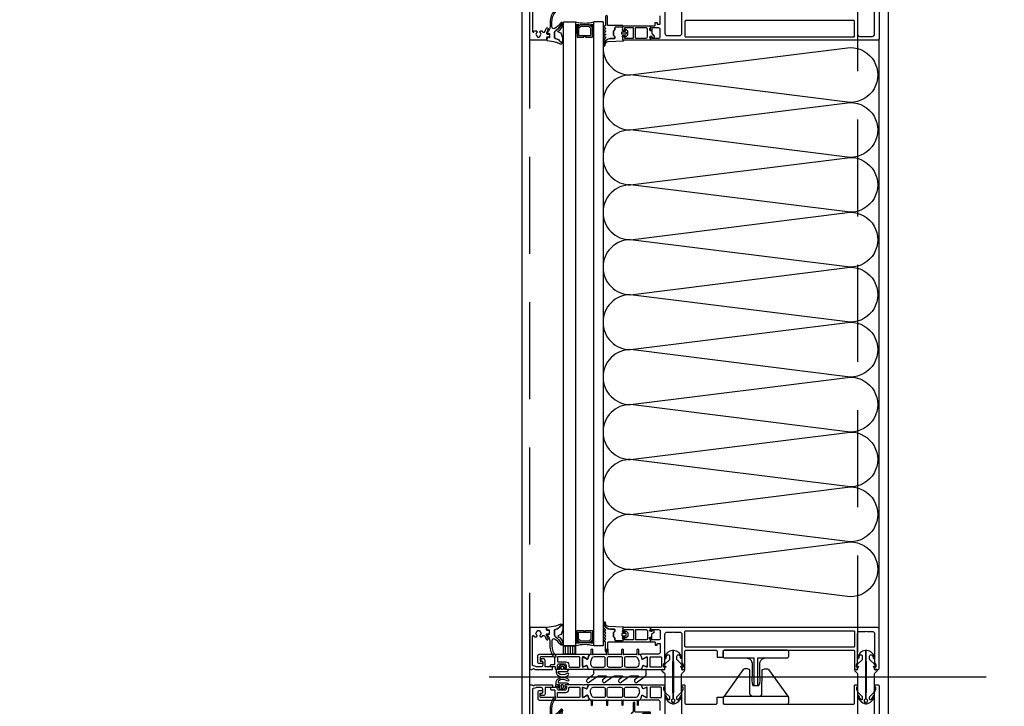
# Model space of a CAD drawing. Header units: millimetres. Extents: x 247761 to 294611, y 172579 to 236863.
# Tile 112 of 256: x 249391 to 250036, y 188611 to 189061. Entities that reach past the tile are written whole.
import ezdxf

# ---------------------------------------------------------------- set-up
doc = ezdxf.new("R2010")
doc.units = ezdxf.units.MM
doc.linetypes.add('ČÁRKOVANÁ', pattern=[19.05, 12.7, -6.35])
for name, color, linetype in [('FASÁDA DETAILNÍ', 4, 'Continuous'), ('KOTY 50', 7, 'Continuous'), ('NOVA', 240, 'Continuous')]:
    doc.layers.add(name, color=color, linetype=linetype)
doc.styles.add('CS-ROMANS', font='romans.shx', dxfattribs={"width": 0.75, "oblique": 5})
doc.dimstyles.new('A_KÓTA_50', dxfattribs={"dimtxt": 110, "dimasz": 2, "dimexe": 100, "dimexo": 1500, "dimgap": 40, "dimtad": 1, "dimrnd": 1, "dimdsep": 46, "dimtxsty": 'CS-ROMANS', "dimblk": 'KOT_CARA20', "dimcen": 45, "dimse1": 1, "dimse2": 1, "dimclrd": 256, "dimclre": 256, "dimclrt": 256, "dimadec": 0, "dimazin": 0, "dimtfac": 1, "dimtix": 1, "dimtmove": 2, "dimatfit": 3, "dimldrblk": 'OBLIQUE', "dimfxl": 0, "dimtolj": 1, "dimarcsym": 0})

# ---------------------------------------------------------------- blocks, each defined once
blk = doc.blocks.new('nesystémový nástavec 18')
for p, q in [((-18, 6.8), (-18, 8.8)), ((-17.5, 9.3), (-15.36, 9.3)), ((-11, 8), (-17, 8)), ((-17, 8), (-17, 6.3)), ((-15.36, 9.3), (0, 9.3)), ((-11, 1.3), (-11, 8)), ((-2.8, 8), (-9.7, 8)), ((-9.7, 1.3), (-9.7, 8)), ((-1.8, 2.3), (-1.8, 7)), ((-0.5, 7.3), (-0.5, 6.8)), ((0, 9.3), (0, 7.8)), ((-18, 0.5), (-18, 1.8)), ((-17, 6.3), (-17.5, 6.3)), ((-17.5, 2.3), (-17, 2.3)), ((-1.8, 0), (-17.5, 0)), ((-17, 2.3), (-17, 1.3)), ((-17, 1.3), (-11, 1.3)), ((-9.7, 1.3), (-2.8, 1.3)), ((0, 0), (-1.8, 0)), ((-0.4, 2.23), (-0.5, 2.04)), ((-0.5, 2.04), (-0.5, 2)), ((0, 6.3), (0.55, 6.3)), ((1.2, 2.44), (0, 2.44)), ((0, 1.5), (0, 0)), ((0.55, 6.3), (0.95, 5.9)), ((0.95, 5.9), (0.95, 4.8)), ((0.95, 4.8), (0.95, 4.14)), ((0.95, 4.14), (1.2, 4.14)), ((1.2, 1.85), (1.2, 2.44)), ((1.4, 3.94), (1.4, 3.84)), ((1.6, 3.64), (1.6, 3.64)), ((1.8, 1.37), (1.7, 1.35)), ((2.25, 1.63), (1.8, 1.37)), ((2.4, 2.84), (2.4, 1.89))]:
    blk.add_line(p, q)
for centre, radius, start, end in [((-17.5, 8.8), 0.5, 90, 180), ((-17.5, 6.8), 0.5, 180.0012, 269.9988), ((-15.36, 9.8), 0.5, 270, 270.08399), ((-2.8, 7), 1, 0, 90), ((0, 7.3), 0.5, 89.99553, 180.00709), ((0, 6.8), 0.5, 179.9949, 270.00597), ((-17.5, 1.8), 0.5, 89.99896, 180.00017), ((-17.5, 0.5), 0.5, 180, 270.00001), ((-2.8, 2.3), 1, 270, 0), ((0, 2), 0.5, 179.97164, 270.03273), ((0, 1.94), 0.5, 89.99745, 144.0007), ((0.75, 4.8), 0.2, 359.96561, 0.03439), ((1.2, 3.94), 0.2, 359.97072, 90.02491), ((1.7, 1.85), 0.5, 179.99915, 269.99998), ((1.6, 3.84), 0.2, 179.97371, 270.03503), ((1.6, 2.84), 0.8, 0.00648, 89.99188), ((2.1, 1.89), 0.3, 299.98153, 0.0183)]:
    blk.add_arc(centre, radius, start, end)
blk = doc.blocks.new('284336')
for points in [[(-0.7, -9.6), (-10, -9.6, 0.414511), (-10.51, -10.11), (-10.51, -15.51, -1), (-11.69, -15.51), (-11.69, -9.6), (-12.69, -8.95, -0.668884), (-12.6, -8.23), (-11.99, -8.01, 0.766384), (-11.99, -7.21), (-12.6, -6.99, -0.76831), (-12.6, -6.23), (-11.99, -6.01, 0.766384), (-11.99, -5.21), (-12.6, -4.99, -0.76831), (-12.6, -4.23), (-11.99, -4.01, 0.766384), (-11.99, -3.21), (-12.6, -2.99, -0.877523), (-12.5, -2.22), (-12.1, -2.22, 0.698129), (-11.83, -1.5, -0.220231), (-12.89, 0.78), (-12.89, 3.45, -0.157143), (-12.82, 3.68), (-12.69, 3.42, -0.067482), (-12.48, 2.53, 0.393136), (-8.66, -1.02), (-6.1, -1.02, -0.414214), (-5.61, -1.51), (-5.61, -2.22, -0.267949), (-5.85, -2.65), (-6.35, -2.93, 0.267949), (-6.61, -3.38), (-6.61, -5.84, 0.267949), (-6.35, -6.29), (-5.85, -6.57, -0.267949), (-5.61, -7), (-5.61, -8.11, 0.414215), (-5.1, -8.62), (-0.41, -8.62), (-0.41, -9.31, -0.414212), (-0.7, -9.6)], [(-0.41, 0), (-0.41, -2, 0.990243), (-0.4, -3.02), (0.9, -3.02, 0.414214), (1.21, -2.71), (1.21, -2.61, -0.668123), (1.71, -2.4), (2.75, -3.45, -0.199004), (2.89, -3.79), (2.89, -5.43, -0.199038), (2.75, -5.77), (1.71, -6.82, -0.668191), (1.21, -6.61), (1.21, -6.51, 0.414214), (0.9, -6.2), (-0.4, -6.2, 0.990269), (-0.41, -7.22), (-0.41, -8.6), (-5.1, -8.6, -0.414215), (-5.59, -8.11), (-5.59, -7, 0.267949), (-5.84, -6.56), (-6.34, -6.27, -0.267949), (-6.59, -5.84), (-6.59, -3.38, -0.267949), (-6.34, -2.95), (-5.84, -2.66, 0.267949), (-5.59, -2.22), (-5.59, -1.51, 0.414214), (-6.1, -1), (-8.66, -1, -0.393156), (-12.46, 2.53, 0.067572), (-12.67, 3.43), (-12.8, 3.7, -0.637545), (-12.12, 3.53), (-11.92, 2.53, 0.344315), (-10.06, 0.91), (0, 0.38, -0.406913), (0.39, 0), (-0.41, 0)], [(1.7, -4.31, 0.414235), (1.2, -3.81), (-0.7, -3.81, 0.414214), (-1.2, -4.31), (-1.2, -4.91, 0.414214), (-0.7, -5.41), (1.2, -5.41, 0.414235), (1.7, -4.91), (1.7, -4.31)]]:
    blk.add_lwpolyline(points, format="xyb", close=True)
blk = doc.blocks.new('433270')
blk.add_lwpolyline([(1, 0, 0.414364), (0, -1), (0, -1.4, 0.255924), (0.23, -1.83, -0.547723), (0.23, -3.17, 0.255924), (0, -3.6), (0, -14.6, 0.414214), (0.3, -14.9), (1.2, -14.9, 0.414214), (1.7, -14.4), (1.7, -10.3, -0.414214), (2, -10), (6, -10, 0.414248), (7, -9), (7, -7.7, 0.414179), (6.5, -7.2), (5.7, -7.2, 0.414232), (5.4, -7.5), (5.4, -8.2, -0.414198), (5.1, -8.5), (2.8, -8.5, -0.414204), (1.8, -7.5), (1.8, -4.49, -0.147432), (1.97, -3.94, 0.147461), (2.4, -2.5), (2.4, -2.3, -0.414214), (2.9, -1.8), (21.87, -1.8, -0.668178), (22.22, -2.65), (22.16, -2.72, 1), (21.59, -3.29), (21.52, -3.35, 0.198912), (21.38, -3.71), (21.38, -4.05, 0.414214), (22.08, -4.75), (22.38, -4.75, 0.576988), (22.64, -4.3, -0.311246), (24.56, -4.3, 0.576988), (24.82, -4.75), (25.3, -4.75, -0.260065), (25.3, -6.65), (24.82, -6.65, 0.576988), (24.56, -7.1, -0.311246), (22.64, -7.1, 0.576988), (22.38, -6.65), (22.08, -6.65, 0.414214), (21.38, -7.35), (21.38, -7.61, 0.267949), (21.63, -8.04), (21.89, -8.2, -0.637047), (21.73, -10), (19.83, -10.7, 0.315299), (19.5, -11.17), (19.5, -11.49, 0.520567), (20.17, -11.96), (22.83, -10.99, -0.520567), (23.5, -11.46), (23.5, -12.5, 0.414062), (24, -13), (25, -13, 0.414186), (25.5, -12.5), (25.5, -11.5, -0.414182), (26, -11), (27, -11, 0.414214), (27.5, -10.5), (27.5, -0.5, 0.414214), (27, 0), (1, 0)], format="xyb", close=True)
blk = doc.blocks.new('284325')
for points in [[(0.84, -5.23, -0.560316), (0.94, -4.73), (1.94, -4.36, 0.3153), (2.14, -4.08), (2.14, -1.89, 0.451558), (1.8, -1.59), (0.9, -1.7, -0.399586), (0.57, -1.46), (0.3, -0.07, -0.415977), (0.53, 0.29, 0.024107), (6.15, 1.24, 0.076636), (8.99, 2.34, -0.577615), (10.79, 1.3), (10.02, 1.37, 0.283171), (9.08, 0.9, -0.168429), (7.07, -0.74), (5.9, -1.16, 0.315302), (5.24, -2.1), (5.24, -4.21, 0.269719), (6.76, -6.82, -0.194797), (10.18, -11.53, -0.342663), (9.17, -11.17, 0.119207), (5.43, -7.59, 0.578571), (3.63, -8.62), (3.63, -11.77, 0.176415), (6.16, -18.72, -1), (5.24, -19.49, -0.176415), (2.43, -11.77), (2.43, -8.89, 0.208286), (0.84, -5.23)], [(8.95, -6.65), (10.32, -8.78, -0.134555), (10.79, -10.63, -0.339795), (10.19, -11.53, 0.194788), (6.76, -6.81, -0.269736), (5.25, -4.21), (5.25, -2.1, -0.315302), (5.9, -1.17), (7.07, -0.74, 0.168429), (9.09, 0.89, -0.283167), (10.01, 1.36), (10.79, 1.29), (10.79, -0.74, -0.070852), (10.71, -1.3), (9.95, -3.93, -0.241839), (9.08, -4.83), (7.93, -5.22, 0.836024), (8.08, -6.19), (8.11, -6.19, -0.255349), (8.95, -6.65)]]:
    blk.add_lwpolyline(points, format="xyb", close=True)
blk = doc.blocks.new('*U500')
for points in [[(0, 0, 0.414243), (0.1, 0.1), (0, 0.9, -1.0001), (0.2, 0.9), (0.1, 0.1, 0.414228), (0.2, 0, 0.414228)], [(0.2, 0, 0.414243), (0.3, 0.1), (0.2, 0.9, -1.0001), (0.4, 0.9), (0.3, 0.1, 0.414228), (0.4, 0, 0.414228)], [(0.4, 0, 0.414243), (0.5, 0.1), (0.4, 0.9, -1.0001), (0.6, 0.9), (0.5, 0.1, 0.414228), (0.6, 0, 0.414228)], [(0.6, 0, 0.414243), (0.7, 0.1), (0.6, 0.9, -1.0001), (0.8, 0.9), (0.7, 0.1, 0.414228), (0.8, 0, 0.414228)], [(0.8, 0, 0.414243), (0.9, 0.1), (0.8, 0.9, -1.0001), (1, 0.9), (0.9, 0.1, 0.414228), (1, 0, 0.414228)], [(1, 0, 0.414243), (1.1, 0.1), (1, 0.9, -1.0001), (1.2, 0.9), (1.1, 0.1, 0.414228), (1.2, 0, 0.414228)], [(1.2, 0, 0.414243), (1.3, 0.1), (1.2, 0.9, -1.0001), (1.4, 0.9), (1.3, 0.1, 0.414228), (1.4, 0, 0.414228)], [(1.4, 0, 0.414243), (1.5, 0.1), (1.4, 0.9, -1.0001), (1.6, 0.9), (1.5, 0.1, 0.414228), (1.6, 0, 0.414228)], [(1.6, 0, 0.414243), (1.7, 0.1), (1.6, 0.9, -1.0001), (1.8, 0.9), (1.7, 0.1, 0.414228), (1.8, 0, 0.414228)], [(1.8, 0, 0.414243), (1.9, 0.1), (1.8001, 0.9, -1.0001), (2, 0.9), (1.9001, 0.1, 0.414228), (2, 0, 0.414228)]]:
    blk.add_lwpolyline(points, format="xyb")
blk = doc.blocks.new('244748_a')
blk.add_lwpolyline([(8.32, -1.69, 0.082248), (6.34, -0.9, -1.09695), (6.94, -0.1, -0.315353), (11.26, -5.15, -0.480529), (10.87, -5.64), (4.27, -5.64), (4.08, -5.45), (-16.53, -5.45), (-16.72, -5.64), (-20.43, -5.64, 0.574019), (-21.93, -4.78), (-22.99, -5.4, 0.524827), (-22.99, -5.9), (-21.93, -6.52, 0.574021), (-20.43, -5.66), (-16.72, -5.66), (-16.53, -5.85), (4.08, -5.85), (4.27, -5.66), (10.87, -5.66, -0.480529), (11.26, -6.15, -0.326229), (6.88, -11.09, -1.09695), (6.28, -10.3, 0.081457), (8.32, -9.61, 0.599203), (7.48, -8.05), (5.52, -8.05, 0.198965), (5.17, -8.2), (2.22, -11.15), (0.93, -12.01, -0.738038), (0.51, -11.62), (0.87, -11, 1), (0.35, -10.7), (0, -11.3), (-0.98, -11.3, 0.619205), (-1.45, -12.06), (-1.28, -12.43, -0.808139), (-2.04, -13.04), (-3.63, -11.44, 0.198906), (-4.34, -11.15), (-14.99, -11.15, -0.198936), (-16.76, -10.42), (-18.98, -8.2, 0.198942), (-19.33, -8.05), (-20.67, -8.05, 0.500217), (-21.09, -8.73, 0.122037), (-18.5, -10.27, -1.093735), (-19.1, -11.07, -0.240768), (-23.7, -6.07, -0.106226), (-23.7, -5.23, -0.256232), (-19, -0.13, -1.093735), (-18.4, -0.92, 0.116856), (-21.09, -2.57, 0.500217), (-20.67, -3.25), (-19.33, -3.25, 0.198942), (-18.98, -3.1), (-16.75, -0.88, -0.198936), (-14.99, -0.15), (-4.34, -0.15, 0.198907), (-3.63, 0.14), (-2.04, 1.74, -0.808139), (-1.28, 1.13), (-1.45, 0.76, 0.619205), (-0.98, 0), (0, 0), (0.35, -0.6, 1), (0.87, -0.3), (0.51, 0.32, -0.738038), (0.93, 0.71), (2.22, -0.15), (5.17, -3.1, 0.198965), (5.52, -3.25), (7.48, -3.25, 0.599203)], format="xyb", close=True)
blk = doc.blocks.new('236134_0100_s_v')
for points in [[(22.8, -23), (22.8, -5), (42, -5, 0.414214), (43, -4), (43, -1, 0.414214), (42, 0), (1, 0, 0.414214), (0, -1), (0, -4, 0.414214), (1, -5), (20.2, -5), (20.2, -23)], [(15, -5, -0.414214), (19, -9), (19, -16.57, 0.165764), (19.53, -23), (23.47, -23, 0.165764), (24, -16.57), (24, -9, -0.414214), (28, -5)]]:
    blk.add_lwpolyline(points, format="xyb")
blk = doc.blocks.new('236134_0200_s_v')
for points in [[(19.58, 5, -0.41166), (17.58, 6.98), (17.45, 22.25, 0.344217), (17.07, 22.73), (16, 23), (14, 23, 0.240828), (13.19, 22.59), (0.19, 4.59)], [(23.42, 5, 0.41166), (25.42, 6.98), (25.55, 22.25, -0.344217), (25.93, 22.73), (27, 23), (29, 23, -0.240828), (29.81, 22.59), (42.81, 4.59)]]:
    blk.add_lwpolyline(points, format="xyb")
blk.add_lwpolyline([(42, 5), (1, 5, 0.414214), (0, 4), (0, 1, 0.414214), (1, 0), (42, 0, 0.414214), (43, 1), (43, 4, 0.414214)], format="xyb", close=True)
blk = doc.blocks.new('288126')
for points in [[(-16.5, 0), (16.5, 0)], [(-21.36, -6.34), (-17.8, -3.69)], [(-14.71, -4.5), (-19.87, -8.34)], [(-17, -2.08), (-17, -0.5)], [(-8.83, -4.3), (-14.11, -4.3)], [(-10.96, -6.34), (-8.71, -4.66)], [(-4.31, -4.5), (-9.47, -8.34)], [(1.81, -4.3), (-3.71, -4.3)], [(-0.35, -6.36), (1.93, -4.66)], [(6.33, -4.5), (1.14, -8.37)], [(12.21, -4.3), (6.93, -4.3)], [(10.05, -6.36), (12.33, -4.66)], [(16.6, -4.6), (11.54, -8.37)], [(17, -0.5), (17, -3.8)]]:
    blk.add_lwpolyline(points)
for centre, radius, start, end in [((16.5, -0.5), 0.5, 0, 90), ((-20.61, -7.34), 1.25, 126.70591, 306.70591), ((-16.5, -0.5), 0.5, 90, 180), ((-10.21, -7.34), 1.25, 126.70591, 306.70591), ((0.4, -7.37), 1.25, 126.70591, 306.70591), ((10.8, -7.37), 1.25, 126.70591, 306.70591), ((16, -3.8), 1, 306.70591, 0)]:
    blk.add_arc(centre, radius, start, end)
at = {"extrusion": (0, 0, -1)}
for centre, radius, start, end in [((19, -2.08), 2, 180, 233.29409), ((14.11, -5.3), 1, 53.29409, 90), ((8.83, -4.5), 0.2, 90, 233.29409), ((3.71, -5.3), 1, 53.29409, 90), ((-1.81, -4.5), 0.2, 90, 233.29409), ((-6.93, -5.3), 1, 53.29409, 90), ((-12.21, -4.5), 0.2, 90, 233.29409)]:
    blk.add_arc(centre, radius, start, end, dxfattribs=at)
blk = doc.blocks.new('246426')
for points in [[(-1.84, 0.64), (-2.86, -0.38, 0.198926), (-3.15, -1.09), (-3.15, -2.31, 0.198926), (-2.86, -3.02), (-1.84, -4.04, 0.637051), (-1.5, -3.92), (-1.45, -3.4), (-0.3, -3.4, -0.41484), (0, -3.7), (0, -5.19, 0.414232), (0.5, -5.69), (2.14, -5.69, 0.071862), (2.2, -5.68, 0.157876), (3.73, -4.64, 0.360336), (3.48, 2.39, 0.964062), (2.54, 1.48, -0.403385), (2.25, -4.34, -0.190964), (2.11, -4.39), (1.7, -4.39, -0.414214), (1.2, -3.89), (1.2, 1.31, 0.414201), (0.2, 2.31), (0, 2.31), (0, 0.3, -0.414214), (-0.3, 0), (-1.45, 0), (-1.5, 0.52, 0.637051), (-1.84, 0.64)], [(-2.25, -1.4, -0.414214), (-1.85, -1), (-0.4, -1, -0.414214), (0, -1.4), (0, -2, -0.414214), (-0.4, -2.4), (-1.85, -2.4, -0.414214), (-2.25, -2), (-2.25, -1.4)]]:
    blk.add_lwpolyline(points, format="xyb", close=True)
blk = doc.blocks.new('A$C69D17D4D')
at = {"layer": 'FASÁDA DETAILNÍ'}
h = blk.add_hatch(dxfattribs=at)
h.set_pattern_fill('ANSI31', color=256, scale=0.5, angle=585)
h.set_pattern_definition([(270, (42491.357, 4959.5789), (1.5875, -8e-16), [])])
h.paths.add_polyline_path([(-24889, 15274), (-24889, 15279.5), (-24897, 15279.5), (-24897, 15274)])
for p, q in [((-24897, 15688.5), (-24889, 15688.5)), ((-24897, 15279.5), (-24897, 15688.5)), ((-24889, 15688.5), (-24889, 15279.5)), ((-24871, 15688.5), (-24877, 15688.5)), ((-24877, 15279.5), (-24877, 15688.5)), ((-24871, 15688.5), (-24871, 15279.5)), ((-24889, 15279.5), (-24897, 15279.5)), ((-24871, 15279.5), (-24877, 15279.5)), ((-24619.88, 15259), (-24945.57, 15259))]:
    blk.add_line(p, q, dxfattribs=at)
for points in [[(1656, 1244), (-24924, 1244), (-24924, 24924), (1656, 24924)], [(1416, 1484), (-24684, 1484), (-24684, 24684), (1416, 24684)], [(-24878, 15678.5), (-24878, 15684.5), (-24880, 15686.5), (-24886, 15686.5), (-24888, 15684.5), (-24888, 15678.5), (-24883.5, 15678.5), (-24883.5, 15679), (-24882.5, 15679), (-24882.5, 15678.5)], [(-24887, 15679.5), (-24879, 15679.5), (-24879, 15684.09), (-24880.41, 15685.5), (-24885.45, 15685.5), (-24887, 15684.09)], [(-24878, 15289.5), (-24878, 15283.5), (-24880, 15281.5), (-24886, 15281.5), (-24888, 15283.5), (-24888, 15289.5), (-24883.5, 15289.5), (-24883.5, 15289), (-24882.5, 15289), (-24882.5, 15289.5)], [(-24887, 15288.5), (-24879, 15288.5), (-24879, 15283.91), (-24880.41, 15282.5), (-24885.45, 15282.5), (-24887, 15283.91)], [(-24897, 15274), (-24897, 15279.5), (-24889, 15279.5), (-24889, 15274)]]:
    blk.add_lwpolyline(points, close=True, dxfattribs=at)
at = {"layer": 'FASÁDA DETAILNÍ', "linetype": 'ČÁRKOVANÁ', "ltscale": 5}
blk.add_lwpolyline([(1651, 1249), (-24919, 1249), (-24919, 24919), (1651, 24919)], close=True, dxfattribs=at)
at = {"layer": 'FASÁDA DETAILNÍ', "color": 7, "linetype": 'ČÁRKOVANÁ', "ltscale": 5}
blk.add_lwpolyline([(1436, 1464), (-24704, 1464), (-24704, 24704), (1436, 24704)], close=True, dxfattribs=at)
at = {"layer": 'FASÁDA DETAILNÍ'}
for points in [[(-24830.5, 15699.36), (-24830.5, 15680.99, 0.414214), (-24829, 15679.49), (-24825.5, 15679.49, 0.399985), (-24824.5, 15679.49), (-24820.8, 15679.49, 0.414214), (-24819.3, 15680.99), (-24819.3, 15699.36, -0.13165)], [(-24704.2, 15699.35), (-24704.2, 15680.49, 0.414232), (-24702.7, 15678.99), (-24698.99, 15678.99, 0.399985), (-24697.99, 15678.99), (-24694.5, 15678.99, 0.414232), (-24693, 15680.49), (-24693, 15699.35, -0.116937)], [(-24690, 15703), (-24690, 15677.5, -0.414214), (-24691, 15676.5), (-24691, 15676.5), (-24839.5, 15676.5, -0.414214), (-24840, 15677), (-24840, 15678.3, -0.41422), (-24839.5, 15678.8), (-24839, 15678.8), (-24839, 15677.8), (-24834.5, 15677.8, 0.414214), (-24833.5, 15678.8), (-24833.5, 15683.5, 0.414214), (-24834.5, 15684.5), (-24839, 15684.5), (-24839, 15682.8), (-24839.5, 15682.8, -0.414201), (-24840, 15683.3), (-24840, 15685.3, -0.414214), (-24839.5, 15685.8), (-24837.36, 15685.8, 0.414214), (-24836.86, 15686.3), (-24836.86, 15688.1), (-24835.61, 15688.1), (-24835.61, 15686.9), (-24833.8, 15686.9, 0.414214), (-24833.5, 15687.2), (-24833.5, 15692.5, 0.414167)], [(-24833.5, 15237.2), (-24833.5, 15242.5, 0.414167), (-24835, 15244), (-24842, 15244), (-24846.1, 15244, -0.57735), (-24846.44, 15244.6), (-24845.95, 15245.46), (-24845.52, 15246.96, -0.488701), (-24845.08, 15247.13), (-24842.61, 15245.7), (-24842.19, 15245.7, 0.432566), (-24842, 15245.9), (-24842, 15252.2, 0.548397), (-24842.28, 15252.39), (-24844.66, 15251.32, -0.425336), (-24844.93, 15251.43), (-24845.75, 15253.45, -0.531563), (-24845.38, 15254), (-24843.31, 15254, -0.231306), (-24843.07, 15253.89, 0.306185), (-24842.76, 15253.78), (-24842, 15254), (-24831.49, 15254, -0.414214), (-24830.49, 15253), (-24830.49, 15252.5), (-24831.29, 15252.5), (-24831.29, 15251), (-24830.63, 15249.86, -0.13165), (-24830.5, 15249.36), (-24830.5, 15230.99, 0.414214)], [(-24819.3, 15230.99), (-24819.3, 15249.36, -0.13165), (-24819.17, 15249.86), (-24818.51, 15251), (-24818.51, 15252.5), (-24819.31, 15252.5), (-24819.31, 15253, -0.414214), (-24818.31, 15254), (-24817.8, 15254, -0.414214), (-24817.3, 15253.5), (-24817.3, 15241.9, 0.414214), (-24816.8, 15241.4), (-24809.4, 15241.4, 0.399985), (-24808.4, 15241.4), (-24796.8, 15241.4, 0.414214), (-24796.3, 15241.9), (-24796.3, 15245.5, -0.414214), (-24795.8, 15246), (-24792.8, 15246, -0.414214), (-24792.3, 15245.5), (-24792.3, 15241.9, 0.414214), (-24791.8, 15241.4), (-24784.5, 15241.4, 0.38324), (-24783.5, 15241.4), (-24758, 15241.4, 0.38324), (-24757, 15241.4), (-24741.5, 15241.4, 0.38324), (-24740.5, 15241.4), (-24715, 15241.4, 0.38324), (-24714, 15241.4), (-24706.7, 15241.4, 0.414214), (-24706.2, 15241.9), (-24706.2, 15253.5, -0.414214), (-24705.7, 15254), (-24705.2, 15254, -0.414214), (-24704.2, 15253), (-24704.2, 15252.5), (-24705, 15252.5), (-24705, 15251), (-24704.33, 15249.85, -0.116937), (-24704.2, 15249.35), (-24704.2, 15230.49, 0.414232)], [(-24693, 15230.49), (-24693, 15249.35, -0.116937), (-24692.87, 15249.85), (-24692.2, 15251), (-24692.2, 15252.5), (-24693, 15252.5), (-24693, 15253, -0.414214), (-24692, 15254), (-24691, 15254, -0.414214), (-24690, 15253), (-24690, 15227.5, -0.414214)]]:
    blk.add_lwpolyline(points, format="xyb", dxfattribs=at)
for points in [[(-24816.8, 15678.6), (-24706.7, 15678.6, 0.414214), (-24706.2, 15679.1), (-24706.2, 15688.8, 0.414214), (-24706.7, 15689.3), (-24816.8, 15689.3, 0.414214), (-24817.3, 15688.8), (-24817.3, 15679.1, 0.414214), (-24816.8, 15678.6)], [(-24691, 15291.5), (-24839.5, 15291.5, 0.414214), (-24840, 15291), (-24840, 15289.7, 0.41422), (-24839.5, 15289.2), (-24839, 15289.2), (-24839, 15290.2), (-24834.5, 15290.2, -0.414214), (-24833.5, 15289.2), (-24833.5, 15284.5, -0.414214), (-24834.5, 15283.5), (-24839, 15283.5), (-24839, 15285.2), (-24839.5, 15285.2, 0.414201), (-24840, 15284.7), (-24840, 15282.7, 0.414214), (-24839.5, 15282.2), (-24837.36, 15282.2, -0.414214), (-24836.86, 15281.7), (-24836.86, 15279.9), (-24835.61, 15279.9), (-24835.61, 15281.1), (-24833.8, 15281.1, -0.414214), (-24833.5, 15280.8), (-24833.5, 15275.5, -0.414167), (-24835, 15274), (-24842, 15274), (-24846.1, 15274, 0.57735), (-24846.44, 15273.4), (-24845.95, 15272.54), (-24845.52, 15271.04, 0.488701), (-24845.08, 15270.87), (-24842.61, 15272.3), (-24842.19, 15272.3, -0.432566), (-24842, 15272.1), (-24842, 15265.8, -0.548397), (-24842.28, 15265.61), (-24844.66, 15266.68, 0.425336), (-24844.93, 15266.57), (-24845.75, 15264.55, 0.531563), (-24845.38, 15264), (-24843.31, 15264, 0.231306), (-24843.07, 15264.11, -0.306185), (-24842.76, 15264.22), (-24842, 15264), (-24831.49, 15264, 0.414214), (-24830.49, 15265), (-24830.49, 15265.5), (-24831.29, 15265.5), (-24831.29, 15267), (-24830.63, 15268.14, 0.13165), (-24830.5, 15268.64), (-24830.5, 15287.01, -0.414214), (-24829, 15288.51), (-24825.5, 15288.51, -0.399985), (-24824.5, 15288.51), (-24820.8, 15288.51, -0.414214), (-24819.3, 15287.01), (-24819.3, 15268.64, 0.13165), (-24819.17, 15268.14), (-24818.51, 15267), (-24818.51, 15265.5), (-24819.31, 15265.5), (-24819.31, 15265, 0.414214), (-24818.31, 15264), (-24817.8, 15264, 0.414214), (-24817.3, 15264.5), (-24817.3, 15276.1, -0.414214), (-24816.8, 15276.6), (-24809.4, 15276.6, -0.399985), (-24808.4, 15276.6), (-24796.8, 15276.6, -0.414214), (-24796.3, 15276.1), (-24796.3, 15272.5, 0.414214), (-24795.8, 15272), (-24792.8, 15272, 0.414214), (-24792.3, 15272.5), (-24792.3, 15276.1, -0.414214), (-24791.8, 15276.6), (-24784.5, 15276.6, -0.38324), (-24783.5, 15276.6), (-24758, 15276.6, -0.38324), (-24757, 15276.6), (-24741.5, 15276.6, -0.38324), (-24740.5, 15276.6), (-24715, 15276.6, -0.38324), (-24714, 15276.6), (-24706.7, 15276.6, -0.414214), (-24706.2, 15276.1), (-24706.2, 15264.5, 0.414214), (-24705.7, 15264), (-24705.2, 15264, 0.414214), (-24704.2, 15265), (-24704.2, 15265.5), (-24705, 15265.5), (-24705, 15267), (-24704.33, 15268.15, 0.116937), (-24704.2, 15268.65), (-24704.2, 15287.51, -0.414232), (-24702.7, 15289.01), (-24698.99, 15289.01, -0.399985), (-24697.99, 15289.01), (-24694.5, 15289.01, -0.414232), (-24693, 15287.51), (-24693, 15268.65, 0.116937), (-24692.87, 15268.15), (-24692.2, 15267), (-24692.2, 15265.5), (-24693, 15265.5), (-24693, 15265, 0.414214), (-24692, 15264), (-24691, 15264, 0.414214), (-24690, 15265), (-24690, 15290.5, 0.414214), (-24691, 15291.5)], [(-24816.8, 15289.4), (-24706.7, 15289.4, -0.414214), (-24706.2, 15288.9), (-24706.2, 15279.2, -0.414214), (-24706.7, 15278.7), (-24816.8, 15278.7, -0.414214), (-24817.3, 15279.2), (-24817.3, 15288.9, -0.414214), (-24816.8, 15289.4)], [(-24884.5, 15264), (-24895.5, 15264, -0.414426), (-24896, 15264.5), (-24896, 15264.99), (-24895, 15264.99), (-24895, 15266.49, 0.414214), (-24896, 15267.49), (-24897.5, 15267.49, 0.399985), (-24898.5, 15267.49), (-24900, 15267.49, 0.414214), (-24901, 15266.49), (-24901, 15265), (-24900, 15265), (-24900, 15264.5, -0.414456), (-24900.5, 15264), (-24901.8, 15264, -0.413971), (-24902.1, 15264.3), (-24902.1, 15265.5, 0.414214), (-24902.4, 15265.8), (-24905.4, 15265.8), (-24905.4, 15266.8, -0.414214), (-24904.9, 15267.3), (-24903, 15267.3, 0.414214), (-24902.5, 15267.8), (-24902.5, 15271.3, 0.414206), (-24903.5, 15272.3), (-24911.8, 15272.3, 0.414206), (-24912.3, 15271.8), (-24912.3, 15269.9, 0.414219), (-24911.8, 15269.4), (-24911, 15269.4, -0.414214), (-24910.5, 15268.9), (-24910.5, 15268.4, -0.414214), (-24911, 15267.9), (-24912.8, 15267.9, -0.414214), (-24913.8, 15268.9), (-24913.8, 15273, -0.414214), (-24912.8, 15274), (-24884.5, 15274), (-24880.4, 15274, -0.57735), (-24880.05, 15273.4), (-24880.55, 15272.54), (-24880.98, 15271.04, -0.488701), (-24881.42, 15270.87), (-24883.88, 15272.3), (-24884.31, 15272.3, 0.432566), (-24884.5, 15272.1), (-24884.5, 15265.8, 0.548397), (-24884.22, 15265.61), (-24881.83, 15266.68, -0.425336), (-24881.57, 15266.57), (-24880.75, 15264.55, -0.531563), (-24881.12, 15264), (-24883.19, 15264, -0.231306), (-24883.42, 15264.11, 0.306185), (-24883.74, 15264.22), (-24884.5, 15264)], [(-24846.34, 15264), (-24858.25, 15264), (-24880.16, 15264, -0.305837), (-24880.62, 15264.31), (-24881.55, 15266.6, 0.425336), (-24881.81, 15266.71), (-24883.43, 15265.99, -0.543753), (-24884.49, 15266.68), (-24884.49, 15271.58, -0.578182), (-24883.59, 15272.1), (-24881.4, 15270.84, 0.488505), (-24880.96, 15271.01), (-24880.52, 15272.53), (-24879.76, 15273.85, -0.282478), (-24879.49, 15274), (-24879.04, 15274, 1.447009), (-24878.69, 15274.13), (-24878.69, 15277.1, -1), (-24877.89, 15277.1), (-24877.89, 15274.13, 1.447009), (-24877.54, 15274), (-24869, 15274, 1.447009), (-24868.65, 15274.13), (-24868.65, 15277.1, -1), (-24867.85, 15277.1), (-24867.85, 15274.13, 1.447009), (-24867.5, 15274), (-24859, 15274, 1.447009), (-24858.65, 15274.13), (-24858.65, 15277.1, -1), (-24857.85, 15277.1), (-24857.85, 15274.13, 1.447009), (-24857.5, 15274), (-24848.96, 15274, 1.447009), (-24848.61, 15274.13), (-24848.61, 15277.1, -1), (-24847.81, 15277.1), (-24847.81, 15274.13, 1.447009), (-24847.46, 15274), (-24847.01, 15274, -0.282478), (-24846.74, 15273.85), (-24845.98, 15272.53), (-24845.54, 15271.01, 0.488505), (-24845.1, 15270.84), (-24842.91, 15272.1, -0.578182), (-24842.01, 15271.58), (-24842.01, 15266.68, -0.543753), (-24843.07, 15265.99), (-24844.69, 15266.71, 0.425336), (-24844.95, 15266.6), (-24845.88, 15264.31, -0.305837), (-24846.34, 15264)], [(-24886.7, 15272.3), (-24900.4, 15272.3, 0.414214), (-24900.9, 15271.8), (-24900.9, 15269.59, 0.414214), (-24900.4, 15269.09), (-24895.43, 15269.09, -0.411139), (-24893.4, 15267.09), (-24893.4, 15266.1, 0.414214), (-24892.9, 15265.6), (-24886.7, 15265.6, 0.414214), (-24886.2, 15266.1), (-24886.2, 15271.8, 0.414214), (-24886.7, 15272.3)], [(-24877.45, 15265.6), (-24870.55, 15265.6, 0.414218), (-24869.55, 15266.6), (-24869.55, 15271.4, 0.414218), (-24870.55, 15272.4), (-24876.91, 15272.4, 0.305619), (-24878.3, 15271.46), (-24879.08, 15269.54, 0.176429), (-24879.15, 15267.49), (-24878.88, 15266.64, 0.324916), (-24877.45, 15265.6)], [(-24867.25, 15265.6), (-24859.25, 15265.6, 0.414214), (-24858.25, 15266.6), (-24858.25, 15271.4, 0.414214), (-24859.25, 15272.4), (-24867.25, 15272.4, 0.414214), (-24868.25, 15271.4), (-24868.25, 15266.6, 0.414214), (-24867.25, 15265.6)], [(-24855.95, 15265.6), (-24849.05, 15265.6, 0.324916), (-24847.62, 15266.64), (-24847.35, 15267.49, 0.176429), (-24847.42, 15269.54), (-24848.2, 15271.46, 0.305619), (-24849.59, 15272.4), (-24855.95, 15272.4, 0.414218), (-24856.95, 15271.4), (-24856.95, 15266.6, 0.414218), (-24855.95, 15265.6)], [(-24832.7, 15266.1, -0.414214), (-24833.2, 15265.6), (-24839.7, 15265.6, -0.414214), (-24840.2, 15266.1), (-24840.2, 15271.8, -0.414214), (-24839.7, 15272.3), (-24833.2, 15272.3, -0.414214), (-24832.7, 15271.8), (-24832.7, 15266.1)], [(-24884.5, 15254), (-24895.5, 15254, 0.414426), (-24896, 15253.5), (-24896, 15253.01), (-24895, 15253.01), (-24895, 15251.51, -0.414214), (-24896, 15250.51), (-24897.5, 15250.51, -0.399985), (-24898.5, 15250.51), (-24900, 15250.51, -0.414214), (-24901, 15251.51), (-24901, 15253), (-24900, 15253), (-24900, 15253.5, 0.414456), (-24900.5, 15254), (-24901.8, 15254, 0.413971), (-24902.1, 15253.7), (-24902.1, 15252.5, -0.414214), (-24902.4, 15252.2), (-24905.4, 15252.2), (-24905.4, 15251.2, 0.414214), (-24904.9, 15250.7), (-24903, 15250.7, -0.414214), (-24902.5, 15250.2), (-24902.5, 15246.7, -0.414206), (-24903.5, 15245.7), (-24911.8, 15245.7, -0.414206), (-24912.3, 15246.2), (-24912.3, 15248.1, -0.414219), (-24911.8, 15248.6), (-24911, 15248.6, 0.414214), (-24910.5, 15249.1), (-24910.5, 15249.6, 0.414214), (-24911, 15250.1), (-24912.8, 15250.1, 0.414214), (-24913.8, 15249.1), (-24913.8, 15245, 0.414214), (-24912.8, 15244), (-24884.5, 15244), (-24880.4, 15244, 0.57735), (-24880.05, 15244.6), (-24880.55, 15245.46), (-24880.98, 15246.96, 0.488701), (-24881.42, 15247.13), (-24883.88, 15245.7), (-24884.31, 15245.7, -0.432566), (-24884.5, 15245.9), (-24884.5, 15252.2, -0.548397), (-24884.22, 15252.39), (-24881.83, 15251.32, 0.425336), (-24881.57, 15251.43), (-24880.75, 15253.45, 0.531563), (-24881.12, 15254), (-24883.19, 15254, 0.231306), (-24883.42, 15253.89, -0.306185), (-24883.74, 15253.78), (-24884.5, 15254)], [(-24846.34, 15254), (-24858.25, 15254), (-24880.16, 15254, 0.305837), (-24880.62, 15253.69), (-24881.55, 15251.4, -0.425336), (-24881.81, 15251.29), (-24883.43, 15252.01, 0.543753), (-24884.49, 15251.32), (-24884.49, 15246.42, 0.578182), (-24883.59, 15245.9), (-24881.4, 15247.16, -0.488505), (-24880.96, 15246.99), (-24880.52, 15245.47), (-24879.76, 15244.15, 0.282478), (-24879.49, 15244), (-24879.04, 15244, -1.447009), (-24878.69, 15243.87), (-24878.69, 15240.9, 1), (-24877.89, 15240.9), (-24877.89, 15243.87, -1.447009), (-24877.54, 15244), (-24869, 15244, -1.447009), (-24868.65, 15243.87), (-24868.65, 15240.9, 1), (-24867.85, 15240.9), (-24867.85, 15243.87, -1.447009), (-24867.5, 15244), (-24859, 15244, -1.447009), (-24858.65, 15243.87), (-24858.65, 15240.9, 1), (-24857.85, 15240.9), (-24857.85, 15243.87, -1.447009), (-24857.5, 15244), (-24848.96, 15244, -1.447009), (-24848.61, 15243.87), (-24848.61, 15240.9, 1), (-24847.81, 15240.9), (-24847.81, 15243.87, -1.447009), (-24847.46, 15244), (-24847.01, 15244, 0.282478), (-24846.74, 15244.15), (-24845.98, 15245.47), (-24845.54, 15246.99, -0.488505), (-24845.1, 15247.16), (-24842.91, 15245.9, 0.578182), (-24842.01, 15246.42), (-24842.01, 15251.32, 0.543753), (-24843.07, 15252.01), (-24844.69, 15251.29, -0.425336), (-24844.95, 15251.4), (-24845.88, 15253.69, 0.305837), (-24846.34, 15254)], [(-24886.7, 15245.7), (-24900.4, 15245.7, -0.414214), (-24900.9, 15246.2), (-24900.9, 15248.41, -0.414214), (-24900.4, 15248.91), (-24895.43, 15248.91, 0.411139), (-24893.4, 15250.91), (-24893.4, 15251.9, -0.414214), (-24892.9, 15252.4), (-24886.7, 15252.4, -0.414214), (-24886.2, 15251.9), (-24886.2, 15246.2, -0.414214), (-24886.7, 15245.7)], [(-24877.45, 15252.4), (-24870.55, 15252.4, -0.414218), (-24869.55, 15251.4), (-24869.55, 15246.6, -0.414218), (-24870.55, 15245.6), (-24876.91, 15245.6, -0.305619), (-24878.3, 15246.54), (-24879.08, 15248.46, -0.176429), (-24879.15, 15250.51), (-24878.88, 15251.36, -0.324916), (-24877.45, 15252.4)], [(-24867.25, 15252.4), (-24859.25, 15252.4, -0.414214), (-24858.25, 15251.4), (-24858.25, 15246.6, -0.414214), (-24859.25, 15245.6), (-24867.25, 15245.6, -0.414214), (-24868.25, 15246.6), (-24868.25, 15251.4, -0.414214), (-24867.25, 15252.4)], [(-24855.95, 15252.4), (-24849.05, 15252.4, -0.324916), (-24847.62, 15251.36), (-24847.35, 15250.51, -0.176429), (-24847.42, 15248.46), (-24848.2, 15246.54, -0.305619), (-24849.59, 15245.6), (-24855.95, 15245.6, -0.414218), (-24856.95, 15246.6), (-24856.95, 15251.4, -0.414218), (-24855.95, 15252.4)], [(-24832.7, 15251.9, 0.414214), (-24833.2, 15252.4), (-24839.7, 15252.4, 0.414214), (-24840.2, 15251.9), (-24840.2, 15246.2, 0.414214), (-24839.7, 15245.7), (-24833.2, 15245.7, 0.414214), (-24832.7, 15246.2), (-24832.7, 15251.9)]]:
    blk.add_lwpolyline(points, format="xyb", close=True, dxfattribs=at)
blk.add_lwpolyline([(-24690, 15290.5), (-24690, 15677.5)], dxfattribs=at)
for centre, radius, start, end in [((-24883, 15710.39), 22.7, 254.67278, 285.32722), ((-24887.65, 15682.95), 3.55, 67.29382, 112.40905), ((-24887.76, 15683.32), 2.9, 65.30667, 115.29515), ((-24887.93, 15683.66), 2.25, 61.52734, 118.40281), ((-24878.35, 15682.95), 3.55, 67.59095, 112.70618), ((-24878.24, 15683.32), 2.9, 64.70485, 114.69333), ((-24878.07, 15683.66), 2.25, 61.59719, 118.47266), ((-24888.08, 15683.91), 1.71, 57.29495, 122.68565), ((-24888.21, 15684.07), 1.26, 51.96563, 128.49956), ((-24888.36, 15684.16), 0.879, 43.99491, 136.49644), ((-24888.5, 15684.15), 0.596, 33.03656, 146.96344), ((-24888.5, 15683.85), 0.596, 33.03656, 146.96344), ((-24888.5, 15683.56), 0.596, 33.03656, 146.96344), ((-24888.5, 15683.27), 0.596, 33.03656, 146.96344), ((-24888.5, 15682.98), 0.596, 33.03656, 146.96344), ((-24888.5, 15682.68), 0.596, 33.03656, 146.96344), ((-24888.5, 15682.39), 0.596, 33.03656, 146.96344), ((-24888.5, 15682.1), 0.596, 33.03656, 146.96344), ((-24888.5, 15681.81), 0.596, 33.03656, 146.96344), ((-24888.5, 15681.51), 0.596, 33.03656, 146.96344), ((-24888.5, 15681.22), 0.596, 33.03656, 146.96344), ((-24888.5, 15680.93), 0.596, 33.03656, 146.96344), ((-24888.5, 15680.64), 0.596, 33.03656, 146.96344), ((-24877.92, 15683.91), 1.71, 57.31435, 122.70505), ((-24877.79, 15684.07), 1.26, 51.50044, 128.03437), ((-24877.64, 15684.16), 0.879, 43.50356, 136.00509), ((-24877.5, 15684.15), 0.596, 33.03656, 146.96344), ((-24877.5, 15683.85), 0.596, 33.03656, 146.96344), ((-24877.5, 15683.56), 0.596, 33.03656, 146.96344), ((-24877.5, 15683.27), 0.596, 33.03656, 146.96344), ((-24877.5, 15682.98), 0.596, 33.03656, 146.96344), ((-24877.5, 15682.68), 0.596, 33.03656, 146.96344), ((-24877.5, 15682.39), 0.596, 33.03656, 146.96344), ((-24877.5, 15682.1), 0.596, 33.03656, 146.96344), ((-24877.5, 15681.81), 0.596, 33.03656, 146.96344), ((-24877.5, 15681.51), 0.596, 33.03656, 146.96344), ((-24877.5, 15681.22), 0.596, 33.03656, 146.96344), ((-24877.5, 15680.93), 0.596, 33.03656, 146.96344), ((-24877.5, 15680.64), 0.596, 33.03656, 146.96344), ((-24888.5, 15287.36), 0.596, 213.03656, 326.96344), ((-24888.5, 15287.07), 0.596, 213.03656, 326.96344), ((-24888.5, 15286.78), 0.596, 213.03656, 326.96344), ((-24888.5, 15286.49), 0.596, 213.03656, 326.96344), ((-24888.5, 15286.19), 0.596, 213.03656, 326.96344), ((-24877.5, 15287.36), 0.596, 213.03656, 326.96344), ((-24877.5, 15287.07), 0.596, 213.03656, 326.96344), ((-24877.5, 15286.78), 0.596, 213.03656, 326.96344), ((-24877.5, 15286.49), 0.596, 213.03656, 326.96344), ((-24877.5, 15286.19), 0.596, 213.03656, 326.96344), ((-24888.5, 15285.9), 0.596, 213.03656, 326.96344), ((-24888.5, 15285.61), 0.596, 213.03656, 326.96344), ((-24888.5, 15285.32), 0.596, 213.03656, 326.96344), ((-24888.5, 15285.02), 0.596, 213.03656, 326.96344), ((-24888.5, 15284.73), 0.596, 213.03656, 326.96344), ((-24888.5, 15284.44), 0.596, 213.03656, 326.96344), ((-24888.5, 15284.15), 0.596, 213.03656, 326.96344), ((-24888.5, 15283.85), 0.596, 213.03656, 326.96344), ((-24888.36, 15283.84), 0.879, 223.50356, 316.00509), ((-24888.21, 15283.93), 1.26, 231.50044, 308.03437), ((-24888.08, 15284.09), 1.71, 237.31435, 302.70505), ((-24887.93, 15284.34), 2.25, 241.59719, 298.47266), ((-24887.76, 15284.68), 2.9, 244.70485, 294.69333), ((-24887.65, 15285.05), 3.55, 247.59095, 292.70618), ((-24883, 15257.61), 22.7, 74.67278, 105.32722), ((-24878.35, 15285.05), 3.55, 247.29382, 292.40905), ((-24878.24, 15284.68), 2.9, 245.30667, 295.29515), ((-24878.07, 15284.34), 2.25, 241.52734, 298.40281), ((-24877.92, 15284.09), 1.71, 237.29495, 302.68565), ((-24877.79, 15283.93), 1.26, 231.96563, 308.49956), ((-24877.64, 15283.84), 0.879, 223.99491, 316.49644), ((-24877.5, 15285.9), 0.596, 213.03656, 326.96344), ((-24877.5, 15285.61), 0.596, 213.03656, 326.96344), ((-24877.5, 15285.32), 0.596, 213.03656, 326.96344), ((-24877.5, 15285.02), 0.596, 213.03656, 326.96344), ((-24877.5, 15284.73), 0.596, 213.03656, 326.96344), ((-24877.5, 15284.44), 0.596, 213.03656, 326.96344), ((-24877.5, 15284.15), 0.596, 213.03656, 326.96344), ((-24877.5, 15283.85), 0.596, 213.03656, 326.96344)]:
    blk.add_arc(centre, radius, start, end, dxfattribs=at)
at = {"layer": 'FASÁDA DETAILNÍ', "xscale": -1}
for name, p, rotation in [('433270', (-24919, 15704), 90), ('284325', (-24908.14, 15676.5), 180), ('284336', (-24857.59, 15676.5), 180), ('nesystémový nástavec 18', (-24840, 15291.5), 180), ('244748_a', (-24819.34, 15265.22), 270), ('244748_a', (-24693.04, 15265.22), 270), ('433270', (-24919, 15254), 90), ('246426', (-24896, 15254), 270), ('284325', (-24908.14, 15226.5), 180), ('284336', (-24839.59, 15226.5), 180)]:
    blk.add_blockref(name, p, dxfattribs=dict(at, rotation=rotation))
at = {"layer": 'FASÁDA DETAILNÍ'}
for name, p in [('nesystémový nástavec 18', (-24840, 15676.5)), ('284325', (-24908.14, 15291.5)), ('284336', (-24857.59, 15291.5)), ('236134_0100_s_v', (-24792.3, 15276.6)), ('288126', (-24860.01, 15264)), ('236134_0200_s_v', (-24792.3, 15241.4))]:
    blk.add_blockref(name, p, dxfattribs=at)
at = {"layer": 'FASÁDA DETAILNÍ', "xscale": 179.9999932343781, "yscale": 179.9999932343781, "zscale": 179.9999932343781, "rotation": 270}
blk.add_blockref('*U500', (-24871, 15671.67), dxfattribs=at)
at = {"layer": 'FASÁDA DETAILNÍ'}
for name, p, rotation in [('433270', (-24919, 15264), 90), ('246426', (-24896, 15264), 270)]:
    blk.add_blockref(name, p, dxfattribs=dict(at, rotation=rotation))
blk = doc.blocks.new('KOT_CARA20')
for p, q in [((0, 20), (0, -20)), ((0, 0), (14.14, 14.14)), ((0, 0), (-14.14, -14.14))]:
    blk.add_line(p, q)
blk = doc.blocks.new('*D36')
at = {"layer": 'Defpoints', "color": 0, "ltscale": 5, "transparency": 16777216}
for p in [(249720.52, 198295.26), (247928.31, 174615.26), (249720.52, 174615.26)]:
    blk.add_point(p, dxfattribs=at)
at = {"layer": 'KOTY 50', "lineweight": -2, "ltscale": 5, "transparency": 16777216}
blk.add_line((247928.31, 198293.26), (247928.31, 174617.26), dxfattribs=at)
at = {"layer": 'KOTY 50', "lineweight": -2, "ltscale": 5, "transparency": 16777216, "xscale": 2, "yscale": 2, "zscale": 2}
for p, rotation in [((247928.31, 198295.26), 90), ((247928.31, 174615.26), 270)]:
    blk.add_blockref('KOT_CARA20', p, dxfattribs=dict(at, rotation=rotation))
at = {"layer": 'KOTY 50', "ltscale": 5, "transparency": 16777216, "insert": (247833.31, 186455.26), "char_height": 110, "attachment_point": 5, "rotation": 90, "style": 'CS-ROMANS'}
blk.add_mtext('\\A1;23680', dxfattribs=at)
blk = doc.blocks.new('_OBLIQUE')
at = {"color": 0, "linetype": 'ByBlock', "ltscale": 15}
blk.add_line((-0.5, -0.5), (0.5, 0.5), dxfattribs=at)

msp = doc.modelspace()

# ---------------------------------------------------------------- block references
at = {"layer": 'NOVA', "ltscale": 300}
msp.add_blockref('A$C69D17D4D', (274644.517, 173371.259), dxfattribs=at)

# ---------------------------------------------------------------- dimensions: what is measured, and where the dimension line sits
at = {"layer": 'KOTY 50', "ltscale": 5}
dim = msp.add_linear_dim(base=(247928.311, 174615.259), p1=(249720.517, 198295.259), p2=(249720.517, 174615.259), angle=90, dimstyle='A_KÓTA_50', dxfattribs=at)
dim.commit()
dim.dimension.update_dxf_attribs({"geometry": '*D36', "text_midpoint": (247833.311, 186455.259)})

doc.saveas('drawing.dxf')
